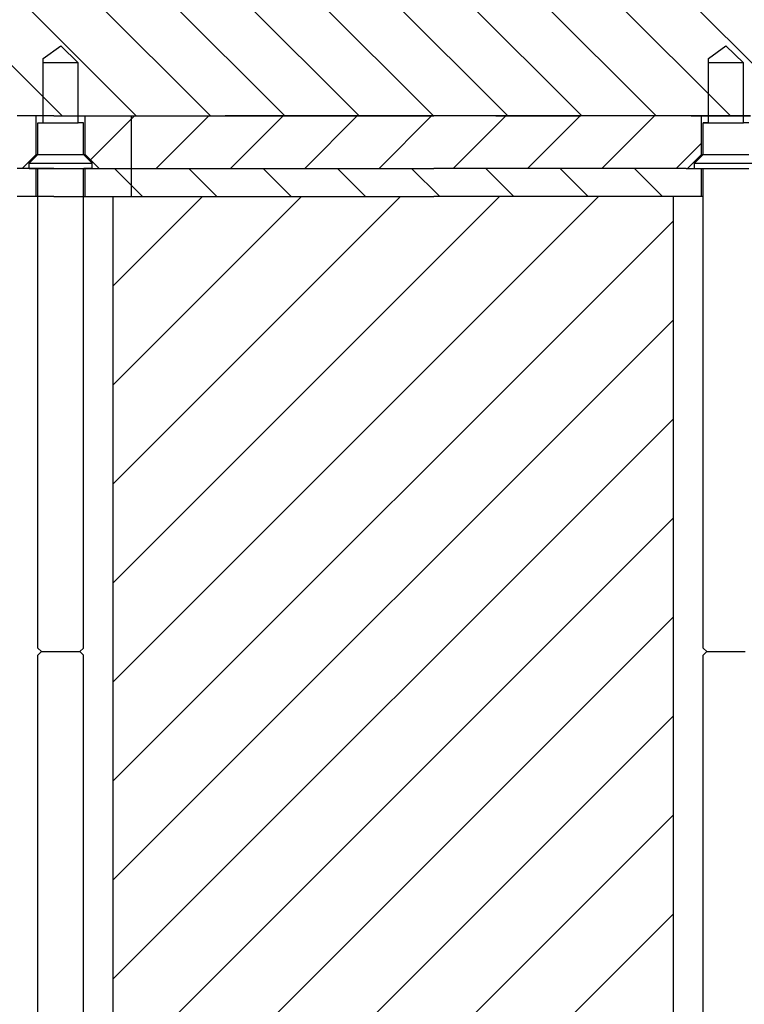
# Model space of a CAD drawing. Extents: x -1809 to 6113, y -4129 to 1471.
# Tile 7 of 197: x -61 to -41, y -2794 to -2766. Entities that reach past the tile are written whole.
import ezdxf

# ---------------------------------------------------------------- set-up
doc = ezdxf.new("R2010")
doc.units = 0
doc.linetypes.add('DASHED', pattern=[15, 7, -8])
doc.layers.get('0').update_dxf_attribs({"linetype": 'CONTINUOUS'})
doc.layers.add('1', color=7, linetype='CONTINUOUS')
pattern_1 = [(315, (-1117.57, -6268.1354), (1.0606602, 1.0606602), [])]
pattern_2 = [(45, (-1117.57, -6268.1354), (-1.0606602, 1.0606602), [])]

# ---------------------------------------------------------------- blocks, each defined once
blk = doc.blocks.new('Z-STACK', base_point=(-660.966, -2918.356))
at = {"linetype": 'CONTINUOUS'}
h = blk.add_hatch(dxfattribs=at)
h.set_pattern_fill('USER', color=6, scale=1.5, angle=45, pattern_type=0)
h.set_pattern_definition(pattern_2)
h.paths.add_polyline_path([(-59.003, -2770.543), (-59.003, -2770.543), (-59.403, -2770.143), (-59.403, -2769.043), (-59.403, -2769.043), (-58.089, -2769.043), (-58.089, -2770.543)])
h = blk.add_hatch(dxfattribs=at)
h.set_pattern_fill('USER', color=6, scale=1.5, angle=45, pattern_type=0)
h.set_pattern_definition(pattern_2)
h.paths.add_polyline_path([(-41.803, -2770.143), (-41.803, -2769.043), (-44.867, -2769.043), (-45.76, -2769.043), (-45.867, -2769.043), (-49.187, -2769.043), (-49.445, -2769.043), (-52.193, -2769.043), (-54.103, -2769.043), (-55.403, -2769.043), (-56.603, -2769.043), (-58.089, -2769.043), (-58.089, -2770.543), (-54.402, -2770.543), (-54.152, -2770.543), (-52.852, -2770.543), (-52.602, -2770.543), (-52.193, -2770.543), (-49.445, -2770.543), (-49.187, -2770.543), (-45.76, -2770.543), (-44.65, -2770.543), (-42.242, -2770.543), (-42.203, -2770.543)])
h = blk.add_hatch(dxfattribs=at)
h.set_pattern_fill('USER', color=3, scale=1.5, angle=315, pattern_type=0)
h.set_pattern_definition(pattern_1)
h.paths.add_polyline_path([(-62.903, -2770.543), (-62.903, -2771.343), (-62.903, -2771.343), (-62.103, -2771.343), (-62.103, -2771.343), (-61.698, -2771.343), (-61.603, -2771.343), (-61.511, -2771.343), (-61.345, -2771.343), (-61.198, -2771.343), (-61.087, -2771.343), (-60.803, -2771.343), (-60.803, -2770.543), (-61.087, -2770.543), (-61.198, -2770.543), (-61.203, -2770.543), (-61.345, -2770.543), (-61.511, -2770.543), (-61.698, -2770.543), (-62.359, -2770.543), (-62.503, -2770.543), (-62.503, -2770.543), (-62.609, -2770.543), (-62.903, -2770.543)])
h = blk.add_hatch(dxfattribs=at)
h.set_pattern_fill('USER', color=3, scale=1.5, angle=315, pattern_type=0)
h.set_pattern_definition(pattern_1)
h.paths.add_polyline_path([(-59.403, -2770.543), (-59.403, -2770.543), (-59.403, -2771.343), (-59.403, -2771.343), (-58.603, -2771.343), (-58.603, -2771.343), (-58.089, -2771.343), (-58.089, -2770.543), (-59.003, -2770.543), (-59.003, -2770.543)])
h = blk.add_hatch(dxfattribs=at)
h.set_pattern_fill('USER', color=3, scale=1.5, angle=315, pattern_type=0)
h.set_pattern_definition(pattern_1)
h.paths.add_polyline_path([(-41.992, -2770.543), (-42.003, -2770.543), (-42.15, -2770.543), (-42.203, -2770.543), (-42.242, -2770.543), (-44.65, -2770.543), (-45.76, -2770.543), (-49.187, -2770.543), (-49.445, -2770.543), (-52.193, -2770.543), (-52.602, -2770.543), (-52.852, -2770.543), (-54.152, -2770.543), (-54.402, -2770.543), (-58.089, -2770.543), (-58.089, -2771.343), (-56.867, -2771.343), (-56.456, -2771.343), (-55.319, -2771.343), (-53.456, -2771.343), (-52.956, -2771.343), (-52.193, -2771.343), (-51.73, -2771.343), (-50.093, -2771.343), (-49.463, -2771.343), (-49.445, -2771.343), (-49.187, -2771.343), (-48.956, -2771.343), (-47.722, -2771.343), (-47.093, -2771.343), (-46.593, -2771.343), (-46.044, -2771.343), (-45.76, -2771.343), (-45.456, -2771.343), (-44.65, -2771.343), (-44.143, -2771.343), (-43.593, -2771.343), (-42.603, -2771.343), (-42.15, -2771.343), (-41.803, -2771.343), (-41.803, -2770.543)])
at = {"layer": '1', "linetype": 'CONTINUOUS'}
h = blk.add_hatch(dxfattribs=at)
h.set_pattern_fill('USER', color=2, scale=1.5, angle=315, pattern_type=0)
h.set_pattern_definition(pattern_1)
edge = h.paths.add_edge_path()
edge.add_line((-60.822, -2765.543), (-54.604, -2765.543))
edge.add_line((-54.604, -2765.543), (-49.784, -2765.543))
edge.add_line((-49.784, -2765.543), (-29.603, -2765.543))
edge.add_line((-29.603, -2765.543), (-28.603, -2765.543))
edge.add_line((-28.603, -2765.543), (-28.603, -2769.043))
edge.add_line((-28.603, -2769.043), (-33.103, -2769.043))
edge.add_line((-33.103, -2769.043), (-34.603, -2769.043))
edge.add_line((-34.603, -2769.043), (-35.803, -2769.043))
edge.add_line((-35.803, -2769.043), (-36.442, -2769.043))
edge.add_line((-36.442, -2769.043), (-36.512, -2769.043))
edge.add_line((-36.512, -2769.043), (-36.903, -2769.043))
edge.add_line((-36.903, -2769.043), (-37.012, -2769.043))
edge.add_line((-37.012, -2769.043), (-37.103, -2769.043))
edge.add_line((-37.103, -2769.043), (-37.301, -2769.043))
edge.add_line((-37.301, -2769.043), (-37.412, -2769.043))
edge.add_line((-37.412, -2769.043), (-37.56, -2769.043))
edge.add_line((-37.56, -2769.043), (-37.724, -2769.043))
edge.add_line((-37.724, -2769.043), (-37.912, -2769.043))
edge.add_line((-37.912, -2769.043), (-38.303, -2769.043))
edge.add_line((-38.303, -2769.043), (-40.403, -2769.043))
edge.add_line((-40.403, -2769.043), (-40.603, -2769.043))
edge.add_line((-40.603, -2769.043), (-40.842, -2769.043))
edge.add_line((-40.842, -2769.043), (-41.603, -2769.043))
edge.add_line((-41.603, -2769.043), (-41.803, -2769.043))
edge.add_line((-41.803, -2769.043), (-44.867, -2769.043))
edge.add_line((-44.867, -2769.043), (-45.76, -2769.043))
edge.add_line((-45.76, -2769.043), (-45.867, -2769.043))
edge.add_line((-45.867, -2769.043), (-49.187, -2769.043))
edge.add_line((-49.187, -2769.043), (-49.445, -2769.043))
edge.add_line((-49.445, -2769.043), (-52.193, -2769.043))
edge.add_line((-52.193, -2769.043), (-54.103, -2769.043))
edge.add_line((-54.103, -2769.043), (-55.403, -2769.043))
edge.add_line((-55.403, -2769.043), (-56.603, -2769.043))
edge.add_line((-56.603, -2769.043), (-59.403, -2769.043))
edge.add_line((-59.403, -2769.043), (-59.403, -2769.043))
edge.add_line((-59.403, -2769.043), (-60.229, -2769.043))
edge.add_line((-60.229, -2769.043), (-60.298, -2769.043))
edge.add_line((-60.298, -2769.043), (-60.798, -2769.043))
edge.add_line((-60.798, -2769.043), (-60.803, -2769.043))
edge.add_line((-60.803, -2769.043), (-61.087, -2769.043))
edge.add_line((-61.087, -2769.043), (-61.198, -2769.043))
edge.add_line((-61.198, -2769.043), (-61.345, -2769.043))
edge.add_line((-61.345, -2769.043), (-61.511, -2769.043))
edge.add_line((-61.511, -2769.043), (-61.698, -2769.043))
edge.add_line((-61.698, -2769.043), (-62.903, -2769.043))
edge.add_line((-62.903, -2769.043), (-62.903, -2769.043))
edge.add_line((-62.903, -2769.043), (-64.303, -2769.043))
edge.add_line((-64.303, -2769.043), (-66.403, -2769.043))
edge.add_line((-66.403, -2769.043), (-66.403, -2769.043))
edge.add_line((-66.403, -2769.043), (-67.803, -2769.043))
edge.add_line((-67.803, -2769.043), (-69.903, -2769.043))
edge.add_line((-69.903, -2769.043), (-69.903, -2769.043))
edge.add_line((-69.903, -2769.043), (-71.303, -2769.043))
edge.add_line((-71.303, -2769.043), (-72.303, -2769.043))
edge.add_line((-72.303, -2769.043), (-77.608, -2769.043))
edge.add_spline(control_points=[(-77.608, -2769.043), (-77.842, -2768.809), (-78.31, -2768.342), (-78.779, -2767.876), (-79.013, -2767.643)], knot_values=[0, 0, 0, 0, 0.991594, 1.983187, 1.983187, 1.983187, 1.983187], degree=3, periodic=0)
edge.add_line((-79.013, -2767.643), (-79.013, -2765.543))
edge.add_line((-79.013, -2765.543), (-77.603, -2765.543))
edge.add_line((-77.603, -2765.543), (-73.203, -2765.543))
edge.add_line((-73.203, -2765.543), (-68.703, -2765.543))
edge.add_line((-68.703, -2765.543), (-67.011, -2765.543))
edge.add_line((-67.011, -2765.543), (-60.822, -2765.543))
h = blk.add_hatch(dxfattribs=at)
h.set_pattern_fill('USER', color=1, scale=2, angle=45, pattern_type=0)
h.set_pattern_definition([(45, (-1117.57, -6268.1354), (-1.4142136, 1.4142136), [])])
h.paths.add_polyline_path([(-53.456, -2771.343), (-52.956, -2771.343), (-52.193, -2771.343), (-51.73, -2771.343), (-50.093, -2771.343), (-49.463, -2771.343), (-49.445, -2771.343), (-49.187, -2771.343), (-48.956, -2771.343), (-47.722, -2771.343), (-47.093, -2771.343), (-46.593, -2771.343), (-46.044, -2771.343), (-45.76, -2771.343), (-45.456, -2771.343), (-44.65, -2771.343), (-44.143, -2771.343), (-43.593, -2771.343), (-42.603, -2771.343), (-42.603, -2817.243), (-43.593, -2817.243), (-44.143, -2817.243), (-45.456, -2817.243), (-46.044, -2817.243), (-46.593, -2817.243), (-47.093, -2817.243), (-47.722, -2817.243), (-48.956, -2817.243), (-49.463, -2817.243), (-50.093, -2817.243), (-51.73, -2817.243), (-52.956, -2817.243), (-53.456, -2817.243), (-55.319, -2817.243), (-56.456, -2817.243), (-56.867, -2817.243), (-58.603, -2817.243), (-58.603, -2817.243), (-58.603, -2771.343), (-58.603, -2771.343), (-56.867, -2771.343), (-56.456, -2771.343), (-55.319, -2771.343)])
at = {"color": 2, "linetype": 'CONTINUOUS'}
for p, q in [((-60.603, -2767.403), (-60.103, -2767.043)), ((-60.103, -2767.043), (-59.603, -2767.523)), ((-41.603, -2767.403), (-41.103, -2767.043)), ((-41.103, -2767.043), (-40.603, -2767.523)), ((-60.603, -2767.523), (-60.603, -2767.403)), ((-41.603, -2767.523), (-41.603, -2767.403)), ((-60.603, -2769.043), (-60.603, -2767.523)), ((-59.603, -2769.043), (-59.603, -2767.523)), ((-41.603, -2769.043), (-41.603, -2767.523)), ((-40.603, -2769.043), (-40.603, -2767.523)), ((-60.798, -2769.043), (-60.803, -2769.043)), ((-60.298, -2769.043), (-60.798, -2769.043)), ((-60.603, -2769.243), (-60.603, -2769.043)), ((-60.298, -2769.043), (-60.229, -2769.043)), ((-60.229, -2769.043), (-59.403, -2769.043)), ((-59.603, -2769.243), (-59.603, -2769.043)), ((-41.603, -2769.043), (-41.803, -2769.043)), ((-41.603, -2769.243), (-41.603, -2769.043)), ((-40.842, -2769.043), (-41.603, -2769.043)), ((-40.603, -2769.043), (-40.842, -2769.043)), ((-40.603, -2769.243), (-40.603, -2769.043)), ((-40.403, -2769.043), (-40.603, -2769.043)), ((-60.753, -2770.143), (-60.753, -2769.243)), ((-60.753, -2769.243), (-60.603, -2769.243)), ((-59.453, -2769.243), (-59.603, -2769.243)), ((-59.453, -2770.143), (-59.453, -2769.243)), ((-41.753, -2769.243), (-41.603, -2769.243)), ((-41.753, -2770.143), (-41.753, -2769.243)), ((-40.453, -2769.243), (-40.603, -2769.243)), ((-60.753, -2770.143), (-61.003, -2770.393)), ((-59.453, -2770.143), (-59.203, -2770.393)), ((-41.753, -2770.143), (-42.003, -2770.393)), ((-61.003, -2770.543), (-61.003, -2770.393)), ((-60.992, -2770.543), (-60.803, -2770.543)), ((-60.803, -2770.543), (-60.753, -2770.543)), ((-60.753, -2784.243), (-60.753, -2770.543)), ((-59.453, -2784.243), (-59.453, -2770.543)), ((-59.453, -2770.543), (-59.442, -2770.543)), ((-59.403, -2770.543), (-59.442, -2770.543)), ((-59.203, -2770.543), (-59.403, -2770.543)), ((-59.203, -2770.543), (-59.203, -2770.393)), ((-42.003, -2770.543), (-42.003, -2770.393)), ((-41.992, -2770.543), (-41.803, -2770.543)), ((-41.803, -2770.543), (-41.753, -2770.543)), ((-41.753, -2784.243), (-41.753, -2770.543)), ((-60.653, -2784.343), (-60.753, -2784.243)), ((-60.653, -2784.343), (-60.753, -2784.443)), ((-59.553, -2784.343), (-59.453, -2784.243)), ((-59.553, -2784.343), (-59.453, -2784.443)), ((-41.653, -2784.343), (-41.753, -2784.243)), ((-41.653, -2784.343), (-41.753, -2784.443)), ((-60.753, -2802.743), (-60.753, -2784.443)), ((-59.453, -2802.743), (-59.453, -2784.443)), ((-41.753, -2802.743), (-41.753, -2784.443))]:
    blk.add_line(p, q, dxfattribs=at)
at = {"color": 6, "linetype": 'CONTINUOUS'}
for p, q in [((-61.198, -2769.043), (-61.345, -2769.043)), ((-61.087, -2769.043), (-61.198, -2769.043)), ((-60.803, -2769.043), (-61.087, -2769.043)), ((-60.803, -2770.143), (-60.803, -2769.043)), ((-59.403, -2770.143), (-59.403, -2769.043)), ((-59.403, -2769.043), (-58.089, -2769.043)), ((-59.403, -2769.043), (-59.403, -2769.043)), ((-58.089, -2769.043), (-56.603, -2769.043)), ((-58.089, -2769.043), (-58.089, -2770.543)), ((-56.603, -2769.043), (-55.403, -2769.043)), ((-55.403, -2769.043), (-54.103, -2769.043)), ((-54.103, -2769.043), (-52.193, -2769.043)), ((-52.193, -2769.043), (-49.445, -2769.043)), ((-49.187, -2769.043), (-49.445, -2769.043)), ((-45.867, -2769.043), (-49.187, -2769.043)), ((-45.76, -2769.043), (-45.867, -2769.043)), ((-44.867, -2769.043), (-45.76, -2769.043)), ((-41.803, -2769.043), (-44.867, -2769.043)), ((-41.803, -2770.143), (-41.803, -2769.043)), ((-60.803, -2770.143), (-61.203, -2770.543)), ((-60.803, -2770.143), (-60.726, -2770.143)), ((-60.726, -2770.143), (-60.633, -2770.143)), ((-60.633, -2770.143), (-60.506, -2770.143)), ((-60.506, -2770.143), (-60.237, -2770.143)), ((-60.237, -2770.143), (-60.196, -2770.143)), ((-60.196, -2770.143), (-60.143, -2770.143)), ((-60.143, -2770.143), (-60.141, -2770.143)), ((-60.141, -2770.143), (-60.132, -2770.143)), ((-60.132, -2770.143), (-60.089, -2770.143)), ((-60.089, -2770.143), (-60.048, -2770.143)), ((-60.048, -2770.143), (-59.764, -2770.143)), ((-59.764, -2770.143), (-59.403, -2770.143)), ((-59.403, -2770.143), (-59.403, -2770.143)), ((-59.403, -2770.143), (-59.003, -2770.543)), ((-41.803, -2770.143), (-42.203, -2770.543)), ((-41.803, -2770.143), (-41.773, -2770.143)), ((-41.773, -2770.143), (-41.771, -2770.143)), ((-41.771, -2770.143), (-41.753, -2770.143)), ((-61.203, -2770.543), (-61.345, -2770.543)), ((-59.003, -2770.543), (-59.003, -2770.543)), ((-59.003, -2770.543), (-58.089, -2770.543)), ((-58.089, -2770.543), (-54.402, -2770.543)), ((-54.402, -2770.543), (-54.152, -2770.543)), ((-54.152, -2770.543), (-52.852, -2770.543)), ((-52.852, -2770.543), (-52.602, -2770.543)), ((-52.602, -2770.543), (-52.193, -2770.543)), ((-52.193, -2770.543), (-49.445, -2770.543)), ((-49.187, -2770.543), (-49.445, -2770.543)), ((-45.76, -2770.543), (-49.187, -2770.543)), ((-44.65, -2770.543), (-45.76, -2770.543)), ((-42.242, -2770.543), (-44.65, -2770.543)), ((-42.242, -2770.543), (-42.203, -2770.543))]:
    blk.add_line(p, q, dxfattribs=at)
at = {"color": 7, "linetype": 'DASHED'}
for p, q in [((-61.198, -2769.043), (-61.345, -2769.043)), ((-61.087, -2769.043), (-61.198, -2769.043)), ((-60.803, -2769.043), (-61.087, -2769.043)), ((-60.798, -2769.043), (-60.803, -2769.043)), ((-60.298, -2769.043), (-60.798, -2769.043)), ((-60.298, -2769.043), (-60.229, -2769.043)), ((-60.229, -2769.043), (-59.403, -2769.043)), ((-59.403, -2769.043), (-58.089, -2769.043)), ((-59.403, -2769.043), (-59.403, -2769.043)), ((-58.089, -2769.043), (-56.603, -2769.043)), ((-56.603, -2769.043), (-55.403, -2769.043)), ((-55.403, -2769.043), (-54.103, -2769.043)), ((-55.403, -2769.043), (-54.103, -2769.043)), ((-54.639, -2769.043), (-55.403, -2769.043)), ((-53.603, -2769.043), (-54.639, -2769.043)), ((-54.103, -2769.043), (-52.193, -2769.043)), ((-54.103, -2769.043), (-52.193, -2769.043)), ((-48.422, -2769.043), (-53.603, -2769.043)), ((-52.193, -2769.043), (-49.445, -2769.043)), ((-52.193, -2769.043), (-49.445, -2769.043)), ((-49.187, -2769.043), (-49.445, -2769.043)), ((-49.187, -2769.043), (-49.445, -2769.043)), ((-45.867, -2769.043), (-49.187, -2769.043)), ((-45.867, -2769.043), (-49.187, -2769.043)), ((-47.674, -2769.043), (-48.422, -2769.043)), ((-47.674, -2769.043), (-47.422, -2769.043)), ((-47.422, -2769.043), (-46.211, -2769.043)), ((-46.211, -2769.043), (-45.248, -2769.043)), ((-45.76, -2769.043), (-45.867, -2769.043)), ((-45.76, -2769.043), (-45.867, -2769.043)), ((-44.867, -2769.043), (-45.76, -2769.043)), ((-44.867, -2769.043), (-45.76, -2769.043)), ((-45.127, -2769.043), (-45.248, -2769.043)), ((-44.411, -2769.043), (-45.127, -2769.043)), ((-41.803, -2769.043), (-44.867, -2769.043)), ((-41.803, -2769.043), (-44.867, -2769.043)), ((-44.009, -2769.043), (-44.411, -2769.043)), ((-43.343, -2769.043), (-44.009, -2769.043)), ((-43, -2769.043), (-43.343, -2769.043)), ((-42.209, -2769.043), (-43, -2769.043)), ((-42.098, -2769.043), (-42.209, -2769.043)), ((-42.098, -2769.043), (-41.943, -2769.043)), ((-41.943, -2769.043), (-41.806, -2769.043)), ((-41.806, -2769.043), (-41.803, -2769.043)), ((-41.603, -2769.043), (-41.803, -2769.043)), ((-41.603, -2769.043), (-41.803, -2769.043)), ((-41.803, -2769.043), (-41.783, -2769.043)), ((-41.783, -2769.043), (-41.603, -2769.043)), ((-40.842, -2769.043), (-41.603, -2769.043)), ((-40.842, -2769.043), (-41.603, -2769.043)), ((-41.603, -2769.043), (-41.2, -2769.043)), ((-41.2, -2769.043), (-41.193, -2769.043)), ((-41.193, -2769.043), (-40.903, -2769.043)), ((-40.903, -2769.043), (-40.613, -2769.043)), ((-40.603, -2769.043), (-40.842, -2769.043)), ((-40.603, -2769.043), (-40.842, -2769.043)), ((-40.613, -2769.043), (-40.603, -2769.043)), ((-40.403, -2769.043), (-40.603, -2769.043)), ((-40.403, -2769.043), (-40.603, -2769.043)), ((-40.603, -2769.043), (-40.403, -2769.043)), ((-41.753, -2769.243), (-41.603, -2769.243)), ((-41.753, -2769.243), (-41.603, -2769.243)), ((-41.753, -2769.243), (-41.603, -2769.243)), ((-41.603, -2769.243), (-41.753, -2769.243)), ((-40.453, -2769.243), (-40.603, -2769.243)), ((-40.453, -2769.243), (-40.603, -2769.243)), ((-60.803, -2770.143), (-60.726, -2770.143)), ((-60.726, -2770.143), (-60.633, -2770.143)), ((-60.633, -2770.143), (-60.506, -2770.143)), ((-60.506, -2770.143), (-60.237, -2770.143)), ((-60.237, -2770.143), (-60.196, -2770.143)), ((-60.196, -2770.143), (-60.143, -2770.143)), ((-60.143, -2770.143), (-60.141, -2770.143)), ((-60.141, -2770.143), (-60.132, -2770.143)), ((-60.132, -2770.143), (-60.089, -2770.143)), ((-60.089, -2770.143), (-60.048, -2770.143)), ((-60.048, -2770.143), (-59.764, -2770.143)), ((-41.803, -2770.143), (-41.773, -2770.143)), ((-41.803, -2770.143), (-41.773, -2770.143)), ((-41.773, -2770.143), (-41.771, -2770.143)), ((-41.773, -2770.143), (-41.771, -2770.143)), ((-41.771, -2770.143), (-41.753, -2770.143)), ((-41.771, -2770.143), (-41.753, -2770.143)), ((-61.203, -2770.543), (-61.345, -2770.543)), ((-61.203, -2770.543), (-61.345, -2770.543)), ((-61.198, -2770.543), (-61.203, -2770.543)), ((-61.198, -2770.543), (-61.203, -2770.543)), ((-61.087, -2770.543), (-61.198, -2770.543)), ((-61.087, -2770.543), (-61.198, -2770.543)), ((-60.803, -2770.543), (-61.087, -2770.543)), ((-60.803, -2770.543), (-61.087, -2770.543)), ((-60.798, -2770.543), (-60.803, -2770.543)), ((-60.798, -2770.543), (-60.803, -2770.543)), ((-60.298, -2770.543), (-60.798, -2770.543)), ((-60.298, -2770.543), (-60.798, -2770.543)), ((-60.298, -2770.543), (-60.229, -2770.543)), ((-60.298, -2770.543), (-60.229, -2770.543)), ((-60.229, -2770.543), (-59.403, -2770.543)), ((-60.229, -2770.543), (-59.403, -2770.543)), ((-59.403, -2770.543), (-59.403, -2770.543)), ((-59.403, -2770.543), (-59.003, -2770.543)), ((-59.403, -2770.543), (-59.403, -2770.543)), ((-59.403, -2770.543), (-59.003, -2770.543)), ((-59.003, -2770.543), (-59.003, -2770.543)), ((-59.003, -2770.543), (-58.089, -2770.543)), ((-59.003, -2770.543), (-59.003, -2770.543)), ((-59.003, -2770.543), (-58.089, -2770.543)), ((-58.089, -2770.543), (-54.402, -2770.543)), ((-58.089, -2770.543), (-54.402, -2770.543)), ((-54.402, -2770.543), (-54.152, -2770.543)), ((-54.402, -2770.543), (-54.152, -2770.543)), ((-54.402, -2770.543), (-54.152, -2770.543)), ((-54.152, -2770.543), (-52.852, -2770.543)), ((-54.152, -2770.543), (-52.852, -2770.543)), ((-54.152, -2770.543), (-52.852, -2770.543)), ((-52.852, -2770.543), (-52.602, -2770.543)), ((-52.852, -2770.543), (-52.602, -2770.543)), ((-52.852, -2770.543), (-52.602, -2770.543)), ((-52.602, -2770.543), (-52.193, -2770.543)), ((-52.602, -2770.543), (-52.193, -2770.543)), ((-52.193, -2770.543), (-49.445, -2770.543)), ((-52.193, -2770.543), (-49.445, -2770.543)), ((-49.187, -2770.543), (-49.445, -2770.543)), ((-49.187, -2770.543), (-49.445, -2770.543)), ((-45.76, -2770.543), (-49.187, -2770.543)), ((-45.76, -2770.543), (-49.187, -2770.543)), ((-44.65, -2770.543), (-45.76, -2770.543)), ((-44.65, -2770.543), (-45.76, -2770.543)), ((-42.242, -2770.543), (-44.65, -2770.543)), ((-42.242, -2770.543), (-44.65, -2770.543)), ((-42.242, -2770.543), (-42.203, -2770.543)), ((-42.242, -2770.543), (-42.203, -2770.543)), ((-42.242, -2770.543), (-42.203, -2770.543)), ((-42.203, -2770.543), (-42.15, -2770.543)), ((-42.203, -2770.543), (-42.15, -2770.543)), ((-42.203, -2770.543), (-42.15, -2770.543)), ((-42.15, -2770.543), (-42.003, -2770.543)), ((-42.15, -2770.543), (-42.003, -2770.543)), ((-42.15, -2770.543), (-42.003, -2770.543)), ((-42.003, -2770.543), (-41.992, -2770.543)), ((-42.003, -2770.543), (-41.992, -2770.543)), ((-42.003, -2770.543), (-41.992, -2770.543)), ((-41.992, -2770.543), (-41.803, -2770.543)), ((-41.992, -2770.543), (-41.803, -2770.543)), ((-41.992, -2770.543), (-41.803, -2770.543)), ((-41.803, -2770.543), (-41.753, -2770.543)), ((-41.803, -2770.543), (-41.753, -2770.543)), ((-41.803, -2770.543), (-41.753, -2770.543)), ((-61.198, -2771.343), (-61.345, -2771.343)), ((-61.198, -2771.343), (-61.345, -2771.343)), ((-61.198, -2771.343), (-61.345, -2771.343)), ((-61.087, -2771.343), (-61.198, -2771.343)), ((-61.087, -2771.343), (-61.198, -2771.343)), ((-61.087, -2771.343), (-61.198, -2771.343)), ((-60.803, -2771.343), (-61.087, -2771.343)), ((-60.803, -2771.343), (-61.087, -2771.343)), ((-60.803, -2771.343), (-61.087, -2771.343)), ((-60.798, -2771.343), (-60.803, -2771.343)), ((-60.798, -2771.343), (-60.803, -2771.343)), ((-60.798, -2771.343), (-60.803, -2771.343)), ((-60.466, -2771.343), (-60.798, -2771.343)), ((-60.466, -2771.343), (-60.798, -2771.343)), ((-60.466, -2771.343), (-60.798, -2771.343)), ((-60.298, -2771.343), (-60.466, -2771.343)), ((-60.298, -2771.343), (-60.466, -2771.343)), ((-60.298, -2771.343), (-60.466, -2771.343)), ((-60.298, -2771.343), (-60.229, -2771.343)), ((-60.298, -2771.343), (-60.229, -2771.343)), ((-60.298, -2771.343), (-60.229, -2771.343)), ((-60.229, -2771.343), (-59.403, -2771.343)), ((-60.229, -2771.343), (-59.403, -2771.343)), ((-60.229, -2771.343), (-59.403, -2771.343)), ((-59.403, -2771.343), (-59.403, -2771.343)), ((-59.403, -2771.343), (-58.603, -2771.343)), ((-59.403, -2771.343), (-59.403, -2771.343)), ((-59.403, -2771.343), (-58.603, -2771.343)), ((-59.403, -2771.343), (-59.403, -2771.343)), ((-59.403, -2771.343), (-58.603, -2771.343)), ((-58.603, -2771.343), (-56.867, -2771.343)), ((-58.603, -2771.343), (-58.603, -2771.343)), ((-58.603, -2771.343), (-58.089, -2771.343)), ((-58.603, -2771.343), (-58.603, -2771.343)), ((-58.603, -2771.343), (-58.089, -2771.343)), ((-58.603, -2771.343), (-58.603, -2771.343)), ((-58.089, -2771.343), (-56.867, -2771.343)), ((-58.089, -2771.343), (-56.867, -2771.343)), ((-56.867, -2771.343), (-56.456, -2771.343)), ((-56.867, -2771.343), (-56.456, -2771.343)), ((-56.867, -2771.343), (-56.456, -2771.343)), ((-56.456, -2771.343), (-55.319, -2771.343)), ((-56.456, -2771.343), (-55.319, -2771.343)), ((-56.456, -2771.343), (-55.319, -2771.343)), ((-55.319, -2771.343), (-53.456, -2771.343)), ((-55.319, -2771.343), (-53.456, -2771.343)), ((-55.319, -2771.343), (-53.456, -2771.343)), ((-53.456, -2771.343), (-52.956, -2771.343)), ((-53.456, -2771.343), (-52.956, -2771.343)), ((-53.456, -2771.343), (-52.956, -2771.343)), ((-52.956, -2771.343), (-52.193, -2771.343)), ((-52.956, -2771.343), (-52.193, -2771.343)), ((-52.956, -2771.343), (-52.193, -2771.343)), ((-52.193, -2771.343), (-51.73, -2771.343)), ((-52.193, -2771.343), (-51.73, -2771.343)), ((-52.193, -2771.343), (-51.73, -2771.343)), ((-51.73, -2771.343), (-50.093, -2771.343)), ((-51.73, -2771.343), (-50.093, -2771.343)), ((-51.73, -2771.343), (-50.093, -2771.343)), ((-50.093, -2771.343), (-49.463, -2771.343)), ((-50.093, -2771.343), (-49.463, -2771.343)), ((-50.093, -2771.343), (-49.463, -2771.343)), ((-49.463, -2771.343), (-49.445, -2771.343)), ((-49.463, -2771.343), (-49.445, -2771.343)), ((-49.463, -2771.343), (-49.445, -2771.343)), ((-49.187, -2771.343), (-49.445, -2771.343)), ((-49.187, -2771.343), (-49.445, -2771.343)), ((-49.187, -2771.343), (-49.445, -2771.343)), ((-48.956, -2771.343), (-49.187, -2771.343)), ((-48.956, -2771.343), (-49.187, -2771.343)), ((-48.956, -2771.343), (-49.187, -2771.343)), ((-47.722, -2771.343), (-48.956, -2771.343)), ((-47.722, -2771.343), (-48.956, -2771.343)), ((-47.722, -2771.343), (-48.956, -2771.343)), ((-47.093, -2771.343), (-47.722, -2771.343)), ((-47.093, -2771.343), (-47.722, -2771.343)), ((-47.093, -2771.343), (-47.722, -2771.343)), ((-46.593, -2771.343), (-47.093, -2771.343)), ((-46.593, -2771.343), (-47.093, -2771.343)), ((-46.593, -2771.343), (-47.093, -2771.343)), ((-46.044, -2771.343), (-46.593, -2771.343)), ((-46.044, -2771.343), (-46.593, -2771.343)), ((-46.044, -2771.343), (-46.593, -2771.343)), ((-45.76, -2771.343), (-46.044, -2771.343)), ((-45.76, -2771.343), (-46.044, -2771.343)), ((-45.76, -2771.343), (-46.044, -2771.343)), ((-45.456, -2771.343), (-45.76, -2771.343)), ((-45.456, -2771.343), (-45.76, -2771.343)), ((-45.456, -2771.343), (-45.76, -2771.343)), ((-44.65, -2771.343), (-45.456, -2771.343)), ((-44.65, -2771.343), (-45.456, -2771.343)), ((-44.65, -2771.343), (-45.456, -2771.343)), ((-44.143, -2771.343), (-44.65, -2771.343)), ((-44.143, -2771.343), (-44.65, -2771.343)), ((-44.143, -2771.343), (-44.65, -2771.343)), ((-43.593, -2771.343), (-44.143, -2771.343)), ((-43.593, -2771.343), (-44.143, -2771.343)), ((-43.593, -2771.343), (-44.143, -2771.343)), ((-42.603, -2771.343), (-43.593, -2771.343)), ((-42.603, -2771.343), (-43.593, -2771.343)), ((-42.603, -2771.343), (-43.593, -2771.343)), ((-42.15, -2771.343), (-42.603, -2771.343)), ((-42.15, -2771.343), (-42.603, -2771.343)), ((-42.15, -2771.343), (-42.603, -2771.343)), ((-41.803, -2771.343), (-42.15, -2771.343)), ((-41.803, -2771.343), (-42.15, -2771.343)), ((-41.803, -2771.343), (-42.15, -2771.343)), ((-41.753, -2771.343), (-41.803, -2771.343)), ((-41.753, -2771.343), (-41.803, -2771.343)), ((-41.753, -2771.343), (-41.803, -2771.343))]:
    blk.add_line(p, q, dxfattribs=at)
at = {"color": 2, "linetype": 'DASHED'}
for p, q in [((-61.198, -2769.043), (-61.345, -2769.043)), ((-61.087, -2769.043), (-61.198, -2769.043)), ((-60.803, -2769.043), (-61.087, -2769.043)), ((-59.403, -2769.043), (-56.603, -2769.043)), ((-59.403, -2769.043), (-59.403, -2769.043)), ((-56.603, -2769.043), (-55.403, -2769.043)), ((-55.403, -2769.043), (-54.103, -2769.043)), ((-54.103, -2769.043), (-52.193, -2769.043)), ((-52.193, -2769.043), (-49.445, -2769.043)), ((-49.187, -2769.043), (-49.445, -2769.043)), ((-45.867, -2769.043), (-49.187, -2769.043)), ((-45.76, -2769.043), (-45.867, -2769.043)), ((-44.867, -2769.043), (-45.76, -2769.043)), ((-41.803, -2769.043), (-44.867, -2769.043)), ((-61.003, -2770.543), (-60.992, -2770.543)), ((-42.003, -2770.543), (-41.992, -2770.543))]:
    blk.add_line(p, q, dxfattribs=at)
at = {"color": 6, "linetype": 'DASHED'}
for p, q in [((-60.798, -2769.043), (-60.803, -2769.043)), ((-60.298, -2769.043), (-60.798, -2769.043)), ((-60.298, -2769.043), (-60.229, -2769.043)), ((-60.229, -2769.043), (-59.403, -2769.043)), ((-41.603, -2769.043), (-41.803, -2769.043)), ((-40.842, -2769.043), (-41.603, -2769.043)), ((-40.603, -2769.043), (-40.842, -2769.043)), ((-40.403, -2769.043), (-40.603, -2769.043)), ((-61.198, -2770.543), (-61.203, -2770.543)), ((-61.087, -2770.543), (-61.198, -2770.543)), ((-60.803, -2770.543), (-61.087, -2770.543)), ((-60.798, -2770.543), (-60.803, -2770.543)), ((-60.298, -2770.543), (-60.798, -2770.543)), ((-60.298, -2770.543), (-60.229, -2770.543)), ((-60.229, -2770.543), (-59.403, -2770.543)), ((-59.403, -2770.543), (-59.403, -2770.543)), ((-59.403, -2770.543), (-59.003, -2770.543)), ((-42.203, -2770.543), (-42.15, -2770.543)), ((-42.15, -2770.543), (-42.003, -2770.543)), ((-42.003, -2770.543), (-41.992, -2770.543)), ((-41.992, -2770.543), (-41.803, -2770.543)), ((-41.803, -2770.543), (-41.753, -2770.543))]:
    blk.add_line(p, q, dxfattribs=at)
at = {"color": 3, "linetype": 'DASHED'}
for p, q in [((-61.203, -2770.543), (-61.345, -2770.543)), ((-59.003, -2770.543), (-59.003, -2770.543)), ((-59.003, -2770.543), (-58.089, -2770.543)), ((-58.089, -2770.543), (-54.402, -2770.543)), ((-54.402, -2770.543), (-54.152, -2770.543)), ((-54.152, -2770.543), (-52.852, -2770.543)), ((-52.852, -2770.543), (-52.602, -2770.543)), ((-52.602, -2770.543), (-52.193, -2770.543)), ((-52.193, -2770.543), (-49.445, -2770.543)), ((-49.187, -2770.543), (-49.445, -2770.543)), ((-45.76, -2770.543), (-49.187, -2770.543)), ((-44.65, -2770.543), (-45.76, -2770.543)), ((-42.242, -2770.543), (-44.65, -2770.543)), ((-42.242, -2770.543), (-42.203, -2770.543)), ((-41.803, -2770.543), (-41.753, -2770.543))]:
    blk.add_line(p, q, dxfattribs=at)
at = {"color": 3, "linetype": 'CONTINUOUS'}
for p, q in [((-61.198, -2770.543), (-61.203, -2770.543)), ((-61.087, -2770.543), (-61.198, -2770.543)), ((-60.803, -2770.543), (-61.087, -2770.543)), ((-60.803, -2771.343), (-60.803, -2770.543)), ((-60.798, -2770.543), (-60.803, -2770.543)), ((-60.298, -2770.543), (-60.798, -2770.543)), ((-60.298, -2770.543), (-60.229, -2770.543)), ((-60.229, -2770.543), (-59.403, -2770.543)), ((-59.403, -2770.543), (-59.403, -2770.543)), ((-59.403, -2771.343), (-59.403, -2770.543)), ((-59.403, -2770.543), (-59.003, -2770.543)), ((-58.089, -2770.543), (-58.089, -2771.343)), ((-42.203, -2770.543), (-42.15, -2770.543)), ((-42.15, -2770.543), (-42.003, -2770.543)), ((-42.003, -2770.543), (-41.992, -2770.543)), ((-41.992, -2770.543), (-41.803, -2770.543)), ((-41.803, -2771.343), (-41.803, -2770.543)), ((-61.198, -2771.343), (-61.345, -2771.343)), ((-61.087, -2771.343), (-61.198, -2771.343)), ((-60.803, -2771.343), (-61.087, -2771.343)), ((-60.798, -2771.343), (-60.803, -2771.343)), ((-60.466, -2771.343), (-60.798, -2771.343)), ((-60.298, -2771.343), (-60.466, -2771.343)), ((-60.298, -2771.343), (-60.229, -2771.343)), ((-60.229, -2771.343), (-59.403, -2771.343)), ((-59.403, -2771.343), (-59.403, -2771.343)), ((-59.403, -2771.343), (-58.603, -2771.343)), ((-58.603, -2771.343), (-58.089, -2771.343)), ((-58.603, -2771.343), (-58.603, -2771.343)), ((-58.089, -2771.343), (-56.867, -2771.343)), ((-56.867, -2771.343), (-56.456, -2771.343)), ((-56.456, -2771.343), (-55.319, -2771.343)), ((-55.319, -2771.343), (-53.456, -2771.343)), ((-53.456, -2771.343), (-52.956, -2771.343)), ((-52.956, -2771.343), (-52.193, -2771.343)), ((-52.193, -2771.343), (-51.73, -2771.343)), ((-51.73, -2771.343), (-50.093, -2771.343)), ((-50.093, -2771.343), (-49.463, -2771.343)), ((-49.463, -2771.343), (-49.445, -2771.343)), ((-49.187, -2771.343), (-49.445, -2771.343)), ((-48.956, -2771.343), (-49.187, -2771.343)), ((-47.722, -2771.343), (-48.956, -2771.343)), ((-47.093, -2771.343), (-47.722, -2771.343)), ((-46.593, -2771.343), (-47.093, -2771.343)), ((-46.044, -2771.343), (-46.593, -2771.343)), ((-45.76, -2771.343), (-46.044, -2771.343)), ((-45.456, -2771.343), (-45.76, -2771.343)), ((-44.65, -2771.343), (-45.456, -2771.343)), ((-44.143, -2771.343), (-44.65, -2771.343)), ((-43.593, -2771.343), (-44.143, -2771.343)), ((-42.603, -2771.343), (-43.593, -2771.343)), ((-42.15, -2771.343), (-42.603, -2771.343)), ((-41.803, -2771.343), (-42.15, -2771.343)), ((-41.753, -2771.343), (-41.803, -2771.343))]:
    blk.add_line(p, q, dxfattribs=at)
at = {"color": 7, "linetype": 'CONTINUOUS'}
for p, q in [((-58.603, -2817.243), (-58.603, -2771.343)), ((-42.603, -2817.243), (-42.603, -2771.343))]:
    blk.add_line(p, q, dxfattribs=at)
at = {"layer": '1', "color": 2, "linetype": 'CONTINUOUS'}
for p, q in [((-59.603, -2767.523), (-60.603, -2767.523)), ((-40.603, -2767.523), (-41.603, -2767.523)), ((-60.603, -2769.243), (-59.603, -2769.243)), ((-41.603, -2769.243), (-40.603, -2769.243)), ((-60.753, -2770.143), (-59.453, -2770.143)), ((-41.753, -2770.143), (-40.453, -2770.143)), ((-61.003, -2770.393), (-59.203, -2770.393)), ((-60.753, -2770.543), (-59.453, -2770.543)), ((-42.003, -2770.393), (-40.203, -2770.393)), ((-41.753, -2770.543), (-40.453, -2770.543)), ((-60.653, -2784.343), (-59.553, -2784.343)), ((-41.653, -2784.343), (-40.553, -2784.343))]:
    blk.add_line(p, q, dxfattribs=at)

msp = doc.modelspace()

# ---------------------------------------------------------------- block references
at = {"layer": '1'}
msp.add_blockref('Z-STACK', (-660.966, -2918.356), dxfattribs=at)

doc.saveas('drawing.dxf')
